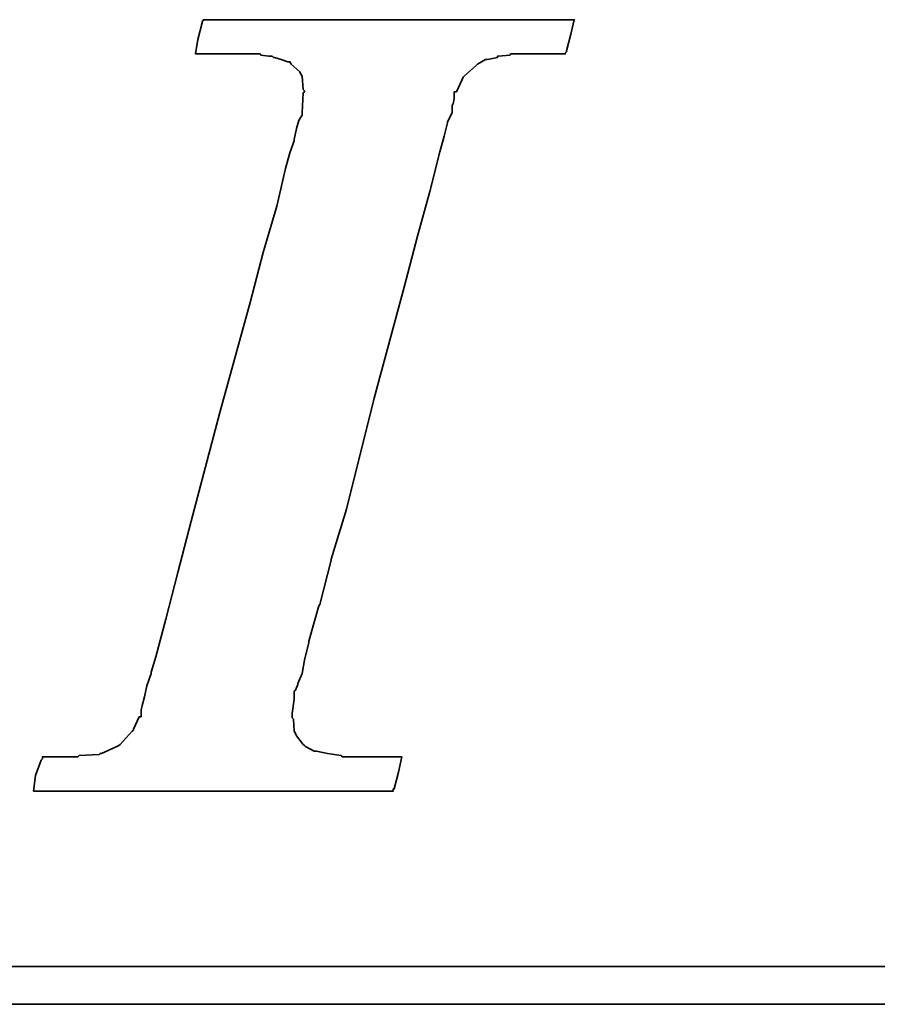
# Model space of a CAD drawing. Header units: inches. Extents: x 37 to 987, y -531 to 767.
# Tile 31 of 49: x 255.45 to 258.78, y 180.67 to 184.48. Entities that reach past the tile are written whole.
import ezdxf

# ---------------------------------------------------------------- set-up
doc = ezdxf.new("R2010")
doc.units = ezdxf.units.IN
doc.header["$MEASUREMENT"] = 0
doc.layers.add('DIM', color=4, linetype='Continuous')
doc.layers.add('layer 1', color=7, linetype='Continuous')

# ---------------------------------------------------------------- blocks, each defined once
blk = doc.blocks.new('TBI MOTION logo(完整正式版)')
at = {"layer": 'layer 1', "color": 22, "lineweight": 35}
for points, knots in [([(-40.59125, -7.94375), (-40.59125, -7.94375), (-40.97375, -7.94375), (-40.97375, -7.94375), (-40.97375, -7.94375), (-40.97375, -7.94375), (-41.38125, -7.94375), (-41.38125, -7.94375), (-41.38125, -7.94375), (-41.38125, -7.94375), (-41.54875, -7.94375), (-41.54875, -7.94375), (-41.54875, -7.94375), (-41.54875, -7.94375), (-41.59875, -7.94375), (-41.59875, -7.94375), (-41.59875, -7.94375), (-41.59875, -7.94375), (-41.88375, -7.94375), (-41.88375, -7.94375), (-41.88375, -7.94375), (-41.88375, -7.94375), (-41.90875, -7.91875), (-41.90875, -7.91875), (-41.90875, -7.91875), (-41.90875, -7.91875), (-42.19875, -7.87125), (-42.19875, -7.87125), (-42.19875, -7.87125), (-42.19875, -7.87125), (-42.43875, -7.82375), (-42.43875, -7.82375), (-42.43875, -7.82375), (-42.43875, -7.82375), (-42.45875, -7.82375), (-42.45875, -7.82375), (-42.45875, -7.82375), (-42.45875, -7.82375), (-42.48625, -7.82375), (-42.48625, -7.82375), (-42.48625, -7.82375), (-42.48625, -7.82375), (-42.67625, -7.72375), (-42.67625, -7.72375), (-42.67625, -7.72375), (-42.67625, -7.72375), (-42.70125, -7.70375), (-42.70125, -7.70375), (-42.70125, -7.70375), (-42.70125, -7.70375), (-42.72375, -7.67875), (-42.72375, -7.67875), (-42.72375, -7.67875), (-42.72375, -7.67875), (-42.86875, -7.48875), (-42.86875, -7.48875), (-42.86875, -7.48875), (-42.86875, -7.48875), (-42.89375, -7.43875), (-42.89375, -7.43875), (-42.89375, -7.43875), (-42.89375, -7.43875), (-42.91875, -7.38875), (-42.91875, -7.38875), (-42.91875, -7.38875), (-42.91875, -7.38875), (-42.93875, -7.12875), (-42.93875, -7.12875), (-42.93875, -7.12875), (-42.93875, -7.12875), (-42.96375, -7.10375), (-42.96375, -7.10375), (-42.96375, -7.10375), (-42.96375, -7.10375), (-42.96375, -7.05375), (-42.96375, -7.05375), (-42.96375, -7.05375), (-42.96375, -7.05375), (-42.96375, -7.00875), (-42.96375, -7.00875), (-42.96375, -7.00875), (-42.96375, -7.00875), (-42.91875, -6.69625), (-42.91875, -6.69625), (-42.91875, -6.69625), (-42.91875, -6.69625), (-42.91875, -6.62375), (-42.91875, -6.62375), (-42.91875, -6.62375), (-42.91875, -6.62375), (-42.91875, -6.59625), (-42.91875, -6.59625), (-42.91875, -6.59625), (-42.91875, -6.59625), (-42.91875, -6.57375), (-42.91875, -6.57375), (-42.91875, -6.57375), (-42.91875, -6.57375), (-42.91875, -6.52875), (-42.91875, -6.52875), (-42.91875, -6.52875), (-42.91875, -6.52875), (-42.89375, -6.50375), (-42.89375, -6.50375), (-42.89375, -6.50375), (-42.89375, -6.50375), (-42.84375, -6.38375), (-42.84375, -6.38375), (-42.84375, -6.38375), (-42.84375, -6.38375), (-42.84375, -6.35875), (-42.84375, -6.35875), (-42.84375, -6.35875), (-42.84375, -6.35875), (-42.74625, -6.14375), (-42.74625, -6.14375), (-42.74625, -6.14375), (-42.74625, -6.14375), (-42.70125, -5.85375), (-42.70125, -5.85375), (-42.70125, -5.85375), (-42.70125, -5.85375), (-42.60375, -5.47125), (-42.60375, -5.47125), (-42.60375, -5.47125), (-42.60375, -5.47125), (-42.60375, -5.44875), (-42.60375, -5.44875), (-42.60375, -5.44875), (-42.60375, -5.44875), (-42.38875, -4.67875), (-42.38875, -4.67875), (-42.38875, -4.67875), (-42.38875, -4.67875), (-42.36375, -4.65375), (-42.36375, -4.65375), (-42.36375, -4.65375), (-42.36375, -4.65375), (-42.12375, -3.69625), (-42.12375, -3.69625), (-42.12375, -3.69625), (-42.12375, -3.69625), (-42.12375, -3.67374), (-42.12375, -3.67374), (-42.12375, -3.67374), (-42.12375, -3.67374), (-41.78875, -2.59374), (-41.78875, -2.59374), (-41.78875, -2.59374), (-41.78875, -2.59374), (-41.18875, -0.19375), (-41.18875, -0.19375), (-41.18875, -0.19375), (-41.18875, -0.19375), (-40.54375, 2.20624), (-40.54375, 2.20624), (-40.54375, 2.20624), (-40.54375, 2.20624), (-40.25375, 3.30875), (-40.25375, 3.30875), (-40.25375, 3.30875), (-40.25375, 3.30875), (-39.98875, 4.27125), (-39.98875, 4.27125), (-39.98875, 4.27125), (-39.98875, 4.27125), (-39.77375, 5.13125), (-39.77375, 5.13125), (-39.77375, 5.13125), (-39.77375, 5.13125), (-39.67875, 5.47125), (-39.67875, 5.47125), (-39.67875, 5.47125), (-39.67875, 5.47125), (-39.60375, 5.75625), (-39.60375, 5.75625), (-39.60375, 5.75625), (-39.60375, 5.75625), (-39.60375, 5.78125), (-39.60375, 5.78125), (-39.60375, 5.78125), (-39.60375, 5.78125), (-39.50875, 5.97125), (-39.50875, 5.97125), (-39.50875, 5.97125), (-39.50875, 5.97125), (-39.50875, 6.13875), (-39.50875, 6.13875), (-39.50875, 6.13875), (-39.50875, 6.13875), (-39.48625, 6.16625), (-39.48625, 6.16625), (-39.48625, 6.16625), (-39.48625, 6.16625), (-39.46125, 6.28625), (-39.46125, 6.28625), (-39.46125, 6.28625), (-39.46125, 6.28625), (-39.46125, 6.42625), (-39.46125, 6.42625), (-39.46125, 6.42625), (-39.46125, 6.42625), (-39.41375, 6.42625), (-39.41375, 6.42625), (-39.41375, 6.42625), (-39.41375, 6.42625), (-39.29375, 6.69125), (-39.29375, 6.69125), (-39.29375, 6.69125), (-39.29375, 6.69125), (-39.26875, 6.74125), (-39.26875, 6.74125), (-39.26875, 6.74125), (-39.26875, 6.74125), (-39.24375, 6.76625), (-39.24375, 6.76625), (-39.24375, 6.76625), (-39.24375, 6.76625), (-38.98375, 7.00624), (-38.98375, 7.00624), (-38.98375, 7.00624), (-38.98375, 7.00624), (-38.95625, 7.02624), (-38.95625, 7.02624), (-38.95625, 7.02624), (-38.95625, 7.02624), (-38.78875, 7.12624), (-38.78875, 7.12624), (-38.78875, 7.12624), (-38.78875, 7.12624), (-38.76375, 7.12624), (-38.76375, 7.12624), (-38.76375, 7.12624), (-38.76375, 7.12624), (-38.74375, 7.12624), (-38.74375, 7.12624), (-38.74375, 7.12624), (-38.74375, 7.12624), (-38.52875, 7.17125), (-38.52875, 7.17125), (-38.52875, 7.17125), (-38.52875, 7.17125), (-38.52875, 7.19624), (-38.52875, 7.19624), (-38.52875, 7.19624), (-38.52875, 7.19624), (-38.50375, 7.19624), (-38.50375, 7.19624), (-38.50375, 7.19624), (-38.50375, 7.19624), (-38.26125, 7.21875), (-38.26125, 7.21875), (-38.26125, 7.21875), (-38.26125, 7.21875), (-38.23875, 7.24624), (-38.23875, 7.24624), (-38.23875, 7.24624), (-38.23875, 7.24624), (-38.21625, 7.24624), (-38.21625, 7.24624), (-38.21625, 7.24624), (-38.21625, 7.24624), (-38.18875, 7.24624), (-38.18875, 7.24624), (-38.18875, 7.24624), (-38.18875, 7.24624), (-37.90375, 7.24624), (-37.90375, 7.24624), (-37.90375, 7.24624), (-37.90375, 7.24624), (-37.85375, 7.24624), (-37.85375, 7.24624), (-37.85375, 7.24624), (-37.85375, 7.24624), (-37.75875, 7.24624), (-37.75875, 7.24624), (-37.75875, 7.24624), (-37.75875, 7.24624), (-37.42375, 7.24624), (-37.42375, 7.24624), (-37.42375, 7.24624), (-37.42375, 7.24624), (-37.08875, 7.24624), (-37.08875, 7.24624), (-37.08875, 7.24624), (-37.08875, 7.24624), (-37.06375, 7.24624), (-37.06375, 7.24624), (-37.06375, 7.24624), (-37.06375, 7.24624), (-37.06375, 7.26624), (-37.06375, 7.26624), (-37.06375, 7.26624), (-37.06375, 7.26624), (-37.03875, 7.29125), (-37.03875, 7.29125), (-37.03875, 7.29125), (-37.03875, 7.29125), (-37.03875, 7.31625), (-37.03875, 7.31625), (-37.03875, 7.31625), (-37.03875, 7.31625), (-36.94125, 7.67625), (-36.94125, 7.67625), (-36.94125, 7.67625), (-36.94125, 7.67625), (-36.86875, 7.98625), (-36.86875, 7.98625), (-36.86875, 7.98625), (-36.86875, 7.98625), (-36.98875, 7.98625), (-36.98875, 7.98625), (-36.98875, 7.98625), (-36.98875, 7.98625), (-37.42375, 7.98625), (-37.42375, 7.98625), (-37.42375, 7.98625), (-37.42375, 7.98625), (-37.94875, 7.98625), (-37.94875, 7.98625), (-37.94875, 7.98625), (-37.94875, 7.98625), (-38.57375, 7.98625), (-38.57375, 7.98625), (-38.57375, 7.98625), (-38.57375, 7.98625), (-39.29375, 7.98625), (-39.29375, 7.98625), (-39.29375, 7.98625), (-39.29375, 7.98625), (-40.82875, 7.98625), (-40.82875, 7.98625), (-40.82875, 7.98625), (-40.82875, 7.98625), (-42.36375, 7.98625), (-42.36375, 7.98625), (-42.36375, 7.98625), (-42.36375, 7.98625), (-43.08375, 7.98625), (-43.08375, 7.98625), (-43.08375, 7.98625), (-43.08375, 7.98625), (-43.70875, 7.98625), (-43.70875, 7.98625), (-43.70875, 7.98625), (-43.70875, 7.98625), (-44.23375, 7.98625), (-44.23375, 7.98625), (-44.23375, 7.98625), (-44.23375, 7.98625), (-44.66875, 7.98625), (-44.66875, 7.98625), (-44.66875, 7.98625), (-44.66875, 7.98625), (-44.88375, 7.98625), (-44.88375, 7.98625), (-44.88375, 7.98625), (-44.88375, 7.98625), (-44.90875, 7.94125), (-44.90875, 7.94125), (-44.90875, 7.94125), (-44.90875, 7.94125), (-44.90875, 7.91625), (-44.90875, 7.91625), (-44.90875, 7.91625), (-44.90875, 7.91625), (-45.00375, 7.55625), (-45.00375, 7.55625), (-45.00375, 7.55625), (-45.00375, 7.55625), (-45.05375, 7.24624), (-45.05375, 7.24624), (-45.05375, 7.24624), (-45.05375, 7.24624), (-44.61875, 7.24624), (-44.61875, 7.24624), (-44.61875, 7.24624), (-44.61875, 7.24624), (-44.11375, 7.24624), (-44.11375, 7.24624), (-44.11375, 7.24624), (-44.11375, 7.24624), (-43.99375, 7.24624), (-43.99375, 7.24624), (-43.99375, 7.24624), (-43.99375, 7.24624), (-43.94625, 7.24624), (-43.94625, 7.24624), (-43.94625, 7.24624), (-43.94625, 7.24624), (-43.92374, 7.24624), (-43.92374, 7.24624), (-43.92374, 7.24624), (-43.92374, 7.24624), (-43.65875, 7.24624), (-43.65875, 7.24624), (-43.65875, 7.24624), (-43.65875, 7.24624), (-43.63875, 7.21875), (-43.63875, 7.21875), (-43.63875, 7.21875), (-43.63875, 7.21875), (-43.46875, 7.19624), (-43.46875, 7.19624), (-43.46875, 7.19624), (-43.46875, 7.19624), (-43.39875, 7.19624), (-43.39875, 7.19624), (-43.39875, 7.19624), (-43.39875, 7.19624), (-43.37125, 7.17125), (-43.37125, 7.17125), (-43.37125, 7.17125), (-43.37125, 7.17125), (-43.34875, 7.17125), (-43.34875, 7.17125), (-43.34875, 7.17125), (-43.34875, 7.17125), (-43.20375, 7.12624), (-43.20375, 7.12624), (-43.20375, 7.12624), (-43.20375, 7.12624), (-43.05875, 7.07624), (-43.05875, 7.07624), (-43.05875, 7.07624), (-43.05875, 7.07624), (-43.01375, 7.07624), (-43.01375, 7.07624), (-43.01375, 7.07624), (-43.01375, 7.07624), (-42.98875, 7.02624), (-42.98875, 7.02624), (-42.98875, 7.02624), (-42.98875, 7.02624), (-42.79875, 6.86125), (-42.79875, 6.86125), (-42.79875, 6.86125), (-42.79875, 6.86125), (-42.77375, 6.81125), (-42.77375, 6.81125), (-42.77375, 6.81125), (-42.77375, 6.81125), (-42.74625, 6.76625), (-42.74625, 6.76625), (-42.74625, 6.76625), (-42.74625, 6.76625), (-42.72375, 6.47625), (-42.72375, 6.47625), (-42.72375, 6.47625), (-42.72375, 6.47625), (-42.70125, 6.45124), (-42.70125, 6.45124), (-42.70125, 6.45124), (-42.70125, 6.45124), (-42.70125, 6.42625), (-42.70125, 6.42625), (-42.70125, 6.42625), (-42.70125, 6.42625), (-42.72375, 6.40625), (-42.72375, 6.40625), (-42.72375, 6.40625), (-42.72375, 6.40625), (-42.74625, 5.97125), (-42.74625, 5.97125), (-42.74625, 5.97125), (-42.74625, 5.97125), (-42.74625, 5.94625), (-42.74625, 5.94625), (-42.74625, 5.94625), (-42.74625, 5.94625), (-42.74625, 5.92625), (-42.74625, 5.92625), (-42.74625, 5.92625), (-42.74625, 5.92625), (-42.77375, 5.87625), (-42.77375, 5.87625), (-42.77375, 5.87625), (-42.77375, 5.87625), (-42.81875, 5.80625), (-42.81875, 5.80625), (-42.81875, 5.80625), (-42.81875, 5.80625), (-42.86875, 5.63625), (-42.86875, 5.63625), (-42.86875, 5.63625), (-42.86875, 5.63625), (-42.91875, 5.39625), (-42.91875, 5.39625), (-42.91875, 5.39625), (-42.91875, 5.39625), (-42.91875, 5.37124), (-42.91875, 5.37124), (-42.91875, 5.37124), (-42.91875, 5.37124), (-43.01375, 5.10874), (-43.01375, 5.10874), (-43.01375, 5.10874), (-43.01375, 5.10874), (-43.10875, 4.77124), (-43.10875, 4.77124), (-43.10875, 4.77124), (-43.10875, 4.77124), (-43.29875, 3.95625), (-43.29875, 3.95625), (-43.29875, 3.95625), (-43.29875, 3.95625), (-43.58875, 2.95125), (-43.58875, 2.95125), (-43.58875, 2.95125), (-43.58875, 2.95125), (-43.87375, 1.87125), (-43.87375, 1.87125), (-43.87375, 1.87125), (-43.87375, 1.87125), (-44.52625, -0.50374), (-44.52625, -0.50374), (-44.52625, -0.50374), (-44.52625, -0.50374), (-45.14875, -2.85375), (-45.14875, -2.85375), (-45.14875, -2.85375), (-45.14875, -2.85375), (-45.43375, -3.95875), (-45.43375, -3.95875), (-45.43375, -3.95875), (-45.43375, -3.95875), (-45.69875, -4.96875), (-45.69875, -4.96875), (-45.69875, -4.96875), (-45.69875, -4.96875), (-45.91375, -5.78375), (-45.91375, -5.78375), (-45.91375, -5.78375), (-45.91375, -5.78375), (-46.01375, -6.11875), (-46.01375, -6.11875), (-46.01375, -6.11875), (-46.01375, -6.11875), (-46.01375, -6.14375), (-46.01375, -6.14375), (-46.01375, -6.14375), (-46.01375, -6.14375), (-46.10875, -6.40875), (-46.10875, -6.40875), (-46.10875, -6.40875), (-46.10875, -6.40875), (-46.15375, -6.64875), (-46.15375, -6.64875), (-46.15375, -6.64875), (-46.15375, -6.64875), (-46.20375, -6.83875), (-46.20375, -6.83875), (-46.20375, -6.83875), (-46.20375, -6.83875), (-46.22875, -6.93375), (-46.22875, -6.93375), (-46.22875, -6.93375), (-46.22875, -6.93375), (-46.22875, -7.07875), (-46.22875, -7.07875), (-46.22875, -7.07875), (-46.22875, -7.07875), (-46.27375, -7.07875), (-46.27375, -7.07875), (-46.27375, -7.07875), (-46.27375, -7.07875), (-46.39375, -7.34375), (-46.39375, -7.34375), (-46.39375, -7.34375), (-46.39375, -7.34375), (-46.39375, -7.36875), (-46.39375, -7.36875), (-46.39375, -7.36875), (-46.39375, -7.36875), (-46.42125, -7.38875), (-46.42125, -7.38875), (-46.42125, -7.38875), (-46.42125, -7.38875), (-46.68375, -7.67875), (-46.68375, -7.67875), (-46.68375, -7.67875), (-46.68375, -7.67875), (-46.70875, -7.70375), (-46.70875, -7.70375), (-46.70875, -7.70375), (-46.70875, -7.70375), (-46.75375, -7.72375), (-46.75375, -7.72375), (-46.75375, -7.72375), (-46.75375, -7.72375), (-47.08875, -7.87125), (-47.08875, -7.87125), (-47.08875, -7.87125), (-47.08875, -7.87125), (-47.11625, -7.87125), (-47.11625, -7.87125), (-47.11625, -7.87125), (-47.11625, -7.87125), (-47.13875, -7.89375), (-47.13875, -7.89375), (-47.13875, -7.89375), (-47.13875, -7.89375), (-47.56875, -7.91875), (-47.56875, -7.91875), (-47.56875, -7.91875), (-47.56875, -7.91875), (-47.59625, -7.94375), (-47.59625, -7.94375), (-47.59625, -7.94375), (-47.59625, -7.94375), (-47.64375, -7.94375), (-47.64375, -7.94375), (-47.64375, -7.94375), (-47.64375, -7.94375), (-47.73625, -7.94375), (-47.73625, -7.94375), (-47.73625, -7.94375), (-47.73625, -7.94375), (-48.07375, -7.94375), (-48.07375, -7.94375), (-48.07375, -7.94375), (-48.07375, -7.94375), (-48.36125, -7.94375), (-48.36125, -7.94375), (-48.36125, -7.94375), (-48.36125, -7.94375), (-48.36125, -7.96625), (-48.36125, -7.96625), (-48.36125, -7.96625), (-48.36125, -7.96625), (-48.36125, -7.99125), (-48.36125, -7.99125), (-48.36125, -7.99125), (-48.36125, -7.99125), (-48.38875, -8.01375), (-48.38875, -8.01375), (-48.38875, -8.01375), (-48.38875, -8.01375), (-48.50875, -8.34875), (-48.50875, -8.34875), (-48.50875, -8.34875), (-48.50875, -8.34875), (-48.55375, -8.68625), (-48.55375, -8.68625), (-48.55375, -8.68625), (-48.55375, -8.68625), (-48.45875, -8.68625), (-48.45875, -8.68625), (-48.45875, -8.68625), (-48.45875, -8.68625), (-48.07375, -8.68625), (-48.07375, -8.68625), (-48.07375, -8.68625), (-48.07375, -8.68625), (-47.52375, -8.68625), (-47.52375, -8.68625), (-47.52375, -8.68625), (-47.52375, -8.68625), (-46.92375, -8.68625), (-46.92375, -8.68625), (-46.92375, -8.68625), (-46.92375, -8.68625), (-46.25375, -8.68625), (-46.25375, -8.68625), (-46.25375, -8.68625), (-46.25375, -8.68625), (-46.20375, -8.68625), (-46.20375, -8.68625), (-46.20375, -8.68625), (-46.20375, -8.68625), (-44.71375, -8.68625), (-44.71375, -8.68625), (-44.71375, -8.68625), (-44.71375, -8.68625), (-43.22875, -8.68625), (-43.22875, -8.68625), (-43.22875, -8.68625), (-43.22875, -8.68625), (-42.55875, -8.68625), (-42.55875, -8.68625), (-42.55875, -8.68625), (-42.55875, -8.68625), (-42.50875, -8.68625), (-42.50875, -8.68625), (-42.50875, -8.68625), (-42.50875, -8.68625), (-41.93375, -8.68625), (-41.93375, -8.68625), (-41.93375, -8.68625), (-41.93375, -8.68625), (-41.38125, -8.68625), (-41.38125, -8.68625), (-41.38125, -8.68625), (-41.38125, -8.68625), (-40.97375, -8.68625), (-40.97375, -8.68625), (-40.97375, -8.68625), (-40.97375, -8.68625), (-40.78125, -8.68625), (-40.78125, -8.68625), (-40.78125, -8.68625), (-40.78125, -8.68625), (-40.78125, -8.63875), (-40.78125, -8.63875), (-40.78125, -8.63875), (-40.78125, -8.63875), (-40.75875, -8.63875), (-40.75875, -8.63875), (-40.75875, -8.63875), (-40.75875, -8.63875), (-40.66375, -8.27875), (-40.66375, -8.27875), (-40.66375, -8.27875), (-40.66375, -8.27875), (-40.59125, -7.94375), (-40.59125, -7.94375)], [0, 0, 0, 0, 0.00558659, 0.00558659, 0.00558659, 0.00558659, 0.01117318, 0.01117318, 0.01117318, 0.01117318, 0.01675978, 0.01675978, 0.01675978, 0.01675978, 0.02234637, 0.02234637, 0.02234637, 0.02234637, 0.02793296, 0.02793296, 0.02793296, 0.02793296, 0.03351955, 0.03351955, 0.03351955, 0.03351955, 0.03910615, 0.03910615, 0.03910615, 0.03910615, 0.04469274, 0.04469274, 0.04469274, 0.04469274, 0.05027933, 0.05027933, 0.05027933, 0.05027933, 0.05586592, 0.05586592, 0.05586592, 0.05586592, 0.06145251, 0.06145251, 0.06145251, 0.06145251, 0.06703911, 0.06703911, 0.06703911, 0.06703911, 0.0726257, 0.0726257, 0.0726257, 0.0726257, 0.07821229, 0.07821229, 0.07821229, 0.07821229, 0.08379888, 0.08379888, 0.08379888, 0.08379888, 0.08938547, 0.08938547, 0.08938547, 0.08938547, 0.09497207, 0.09497207, 0.09497207, 0.09497207, 0.10055866, 0.10055866, 0.10055866, 0.10055866, 0.10614525, 0.10614525, 0.10614525, 0.10614525, 0.11173184, 0.11173184, 0.11173184, 0.11173184, 0.11731844, 0.11731844, 0.11731844, 0.11731844, 0.12290503, 0.12290503, 0.12290503, 0.12290503, 0.12849162, 0.12849162, 0.12849162, 0.12849162, 0.13407821, 0.13407821, 0.13407821, 0.13407821, 0.1396648, 0.1396648, 0.1396648, 0.1396648, 0.1452514, 0.1452514, 0.1452514, 0.1452514, 0.15083799, 0.15083799, 0.15083799, 0.15083799, 0.15642458, 0.15642458, 0.15642458, 0.15642458, 0.16201117, 0.16201117, 0.16201117, 0.16201117, 0.16759777, 0.16759777, 0.16759777, 0.16759777, 0.17318436, 0.17318436, 0.17318436, 0.17318436, 0.17877095, 0.17877095, 0.17877095, 0.17877095, 0.18435754, 0.18435754, 0.18435754, 0.18435754, 0.18994413, 0.18994413, 0.18994413, 0.18994413, 0.19553073, 0.19553073, 0.19553073, 0.19553073, 0.20111732, 0.20111732, 0.20111732, 0.20111732, 0.20670391, 0.20670391, 0.20670391, 0.20670391, 0.2122905, 0.2122905, 0.2122905, 0.2122905, 0.21787709, 0.21787709, 0.21787709, 0.21787709, 0.22346369, 0.22346369, 0.22346369, 0.22346369, 0.22905028, 0.22905028, 0.22905028, 0.22905028, 0.23463687, 0.23463687, 0.23463687, 0.23463687, 0.24022346, 0.24022346, 0.24022346, 0.24022346, 0.24581006, 0.24581006, 0.24581006, 0.24581006, 0.25139665, 0.25139665, 0.25139665, 0.25139665, 0.25698324, 0.25698324, 0.25698324, 0.25698324, 0.26256983, 0.26256983, 0.26256983, 0.26256983, 0.26815642, 0.26815642, 0.26815642, 0.26815642, 0.27374302, 0.27374302, 0.27374302, 0.27374302, 0.27932961, 0.27932961, 0.27932961, 0.27932961, 0.2849162, 0.2849162, 0.2849162, 0.2849162, 0.29050279, 0.29050279, 0.29050279, 0.29050279, 0.29608939, 0.29608939, 0.29608939, 0.29608939, 0.30167598, 0.30167598, 0.30167598, 0.30167598, 0.30726257, 0.30726257, 0.30726257, 0.30726257, 0.31284916, 0.31284916, 0.31284916, 0.31284916, 0.31843575, 0.31843575, 0.31843575, 0.31843575, 0.32402235, 0.32402235, 0.32402235, 0.32402235, 0.32960894, 0.32960894, 0.32960894, 0.32960894, 0.33519553, 0.33519553, 0.33519553, 0.33519553, 0.34078212, 0.34078212, 0.34078212, 0.34078212, 0.34636872, 0.34636872, 0.34636872, 0.34636872, 0.35195531, 0.35195531, 0.35195531, 0.35195531, 0.3575419, 0.3575419, 0.3575419, 0.3575419, 0.36312849, 0.36312849, 0.36312849, 0.36312849, 0.36871508, 0.36871508, 0.36871508, 0.36871508, 0.37430168, 0.37430168, 0.37430168, 0.37430168, 0.37988827, 0.37988827, 0.37988827, 0.37988827, 0.38547486, 0.38547486, 0.38547486, 0.38547486, 0.39106145, 0.39106145, 0.39106145, 0.39106145, 0.39664804, 0.39664804, 0.39664804, 0.39664804, 0.40223464, 0.40223464, 0.40223464, 0.40223464, 0.40782123, 0.40782123, 0.40782123, 0.40782123, 0.41340782, 0.41340782, 0.41340782, 0.41340782, 0.41899441, 0.41899441, 0.41899441, 0.41899441, 0.42458101, 0.42458101, 0.42458101, 0.42458101, 0.4301676, 0.4301676, 0.4301676, 0.4301676, 0.43575419, 0.43575419, 0.43575419, 0.43575419, 0.44134078, 0.44134078, 0.44134078, 0.44134078, 0.44692737, 0.44692737, 0.44692737, 0.44692737, 0.45251397, 0.45251397, 0.45251397, 0.45251397, 0.45810056, 0.45810056, 0.45810056, 0.45810056, 0.46368715, 0.46368715, 0.46368715, 0.46368715, 0.46927374, 0.46927374, 0.46927374, 0.46927374, 0.47486034, 0.47486034, 0.47486034, 0.47486034, 0.48044693, 0.48044693, 0.48044693, 0.48044693, 0.48603352, 0.48603352, 0.48603352, 0.48603352, 0.49162011, 0.49162011, 0.49162011, 0.49162011, 0.4972067, 0.4972067, 0.4972067, 0.4972067, 0.5027933, 0.5027933, 0.5027933, 0.5027933, 0.50837989, 0.50837989, 0.50837989, 0.50837989, 0.51396648, 0.51396648, 0.51396648, 0.51396648, 0.51955307, 0.51955307, 0.51955307, 0.51955307, 0.52513966, 0.52513966, 0.52513966, 0.52513966, 0.53072626, 0.53072626, 0.53072626, 0.53072626, 0.53631285, 0.53631285, 0.53631285, 0.53631285, 0.54189944, 0.54189944, 0.54189944, 0.54189944, 0.54748603, 0.54748603, 0.54748603, 0.54748603, 0.55307263, 0.55307263, 0.55307263, 0.55307263, 0.55865922, 0.55865922, 0.55865922, 0.55865922, 0.56424581, 0.56424581, 0.56424581, 0.56424581, 0.5698324, 0.5698324, 0.5698324, 0.5698324, 0.57541899, 0.57541899, 0.57541899, 0.57541899, 0.58100559, 0.58100559, 0.58100559, 0.58100559, 0.58659218, 0.58659218, 0.58659218, 0.58659218, 0.59217877, 0.59217877, 0.59217877, 0.59217877, 0.59776536, 0.59776536, 0.59776536, 0.59776536, 0.60335196, 0.60335196, 0.60335196, 0.60335196, 0.60893855, 0.60893855, 0.60893855, 0.60893855, 0.61452514, 0.61452514, 0.61452514, 0.61452514, 0.62011173, 0.62011173, 0.62011173, 0.62011173, 0.62569832, 0.62569832, 0.62569832, 0.62569832, 0.63128492, 0.63128492, 0.63128492, 0.63128492, 0.63687151, 0.63687151, 0.63687151, 0.63687151, 0.6424581, 0.6424581, 0.6424581, 0.6424581, 0.64804469, 0.64804469, 0.64804469, 0.64804469, 0.65363128, 0.65363128, 0.65363128, 0.65363128, 0.65921788, 0.65921788, 0.65921788, 0.65921788, 0.66480447, 0.66480447, 0.66480447, 0.66480447, 0.67039106, 0.67039106, 0.67039106, 0.67039106, 0.67597765, 0.67597765, 0.67597765, 0.67597765, 0.68156425, 0.68156425, 0.68156425, 0.68156425, 0.68715084, 0.68715084, 0.68715084, 0.68715084, 0.69273743, 0.69273743, 0.69273743, 0.69273743, 0.69832402, 0.69832402, 0.69832402, 0.69832402, 0.70391061, 0.70391061, 0.70391061, 0.70391061, 0.70949721, 0.70949721, 0.70949721, 0.70949721, 0.7150838, 0.7150838, 0.7150838, 0.7150838, 0.72067039, 0.72067039, 0.72067039, 0.72067039, 0.72625698, 0.72625698, 0.72625698, 0.72625698, 0.73184358, 0.73184358, 0.73184358, 0.73184358, 0.73743017, 0.73743017, 0.73743017, 0.73743017, 0.74301676, 0.74301676, 0.74301676, 0.74301676, 0.74860335, 0.74860335, 0.74860335, 0.74860335, 0.75418994, 0.75418994, 0.75418994, 0.75418994, 0.75977654, 0.75977654, 0.75977654, 0.75977654, 0.76536313, 0.76536313, 0.76536313, 0.76536313, 0.77094972, 0.77094972, 0.77094972, 0.77094972, 0.77653631, 0.77653631, 0.77653631, 0.77653631, 0.78212291, 0.78212291, 0.78212291, 0.78212291, 0.7877095, 0.7877095, 0.7877095, 0.7877095, 0.79329609, 0.79329609, 0.79329609, 0.79329609, 0.79888268, 0.79888268, 0.79888268, 0.79888268, 0.80446927, 0.80446927, 0.80446927, 0.80446927, 0.81005587, 0.81005587, 0.81005587, 0.81005587, 0.81564246, 0.81564246, 0.81564246, 0.81564246, 0.82122905, 0.82122905, 0.82122905, 0.82122905, 0.82681564, 0.82681564, 0.82681564, 0.82681564, 0.83240223, 0.83240223, 0.83240223, 0.83240223, 0.83798883, 0.83798883, 0.83798883, 0.83798883, 0.84357542, 0.84357542, 0.84357542, 0.84357542, 0.84916201, 0.84916201, 0.84916201, 0.84916201, 0.8547486, 0.8547486, 0.8547486, 0.8547486, 0.8603352, 0.8603352, 0.8603352, 0.8603352, 0.86592179, 0.86592179, 0.86592179, 0.86592179, 0.87150838, 0.87150838, 0.87150838, 0.87150838, 0.87709497, 0.87709497, 0.87709497, 0.87709497, 0.88268156, 0.88268156, 0.88268156, 0.88268156, 0.88826816, 0.88826816, 0.88826816, 0.88826816, 0.89385475, 0.89385475, 0.89385475, 0.89385475, 0.89944134, 0.89944134, 0.89944134, 0.89944134, 0.90502793, 0.90502793, 0.90502793, 0.90502793, 0.91061453, 0.91061453, 0.91061453, 0.91061453, 0.91620112, 0.91620112, 0.91620112, 0.91620112, 0.92178771, 0.92178771, 0.92178771, 0.92178771, 0.9273743, 0.9273743, 0.9273743, 0.9273743, 0.93296089, 0.93296089, 0.93296089, 0.93296089, 0.93854749, 0.93854749, 0.93854749, 0.93854749, 0.94413408, 0.94413408, 0.94413408, 0.94413408, 0.94972067, 0.94972067, 0.94972067, 0.94972067, 0.95530726, 0.95530726, 0.95530726, 0.95530726, 0.96089385, 0.96089385, 0.96089385, 0.96089385, 0.96648045, 0.96648045, 0.96648045, 0.96648045, 0.97206704, 0.97206704, 0.97206704, 0.97206704, 0.97765363, 0.97765363, 0.97765363, 0.97765363, 0.98324022, 0.98324022, 0.98324022, 0.98324022, 0.98882682, 0.98882682, 0.98882682, 0.98882682, 0.99441341, 0.99441341, 0.99441341, 0.99441341, 1, 1, 1, 1]), ([(75.90875, -9.47875), (75.90875, -9.47875), (75.90875, -12.28625), (75.90875, -12.28625), (75.90875, -12.28625), (75.90875, -12.28625), (75.90875, -12.47875), (75.90875, -12.47875), (75.90875, -12.47875), (75.90875, -12.47875), (75.71625, -12.47875), (75.71625, -12.47875), (75.71625, -12.47875), (75.71625, -12.47875), (-88.32875, -12.47875), (-88.32875, -12.47875), (-88.32875, -12.47875), (-88.32875, -12.47875), (-88.32875, -13.29375), (-88.32875, -13.29375), (-88.32875, -13.29375), (-88.32875, -13.29375), (82.89125, -13.29375), (82.89125, -13.29375), (82.89125, -13.29375), (82.89125, -13.29375), (75.90875, -9.47875), (75.90875, -9.47875)], [0, 0, 0, 0, 0.14285714, 0.14285714, 0.14285714, 0.14285714, 0.28571429, 0.28571429, 0.28571429, 0.28571429, 0.42857143, 0.42857143, 0.42857143, 0.42857143, 0.57142857, 0.57142857, 0.57142857, 0.57142857, 0.71428571, 0.71428571, 0.71428571, 0.71428571, 0.85714286, 0.85714286, 0.85714286, 0.85714286, 1, 1, 1, 1])]:
    blk.add_open_spline(points, degree=3, knots=knots, dxfattribs=at)

msp = doc.modelspace()

# ---------------------------------------------------------------- block references
at = {"layer": 'DIM', "color": 7, "xscale": 0.1791590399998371, "yscale": 0.1791590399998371, "zscale": 0.1791590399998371}
msp.add_blockref('TBI MOTION logo(完整正式版)', (264.2069, 183.0478), dxfattribs=at)

doc.saveas('drawing.dxf')
